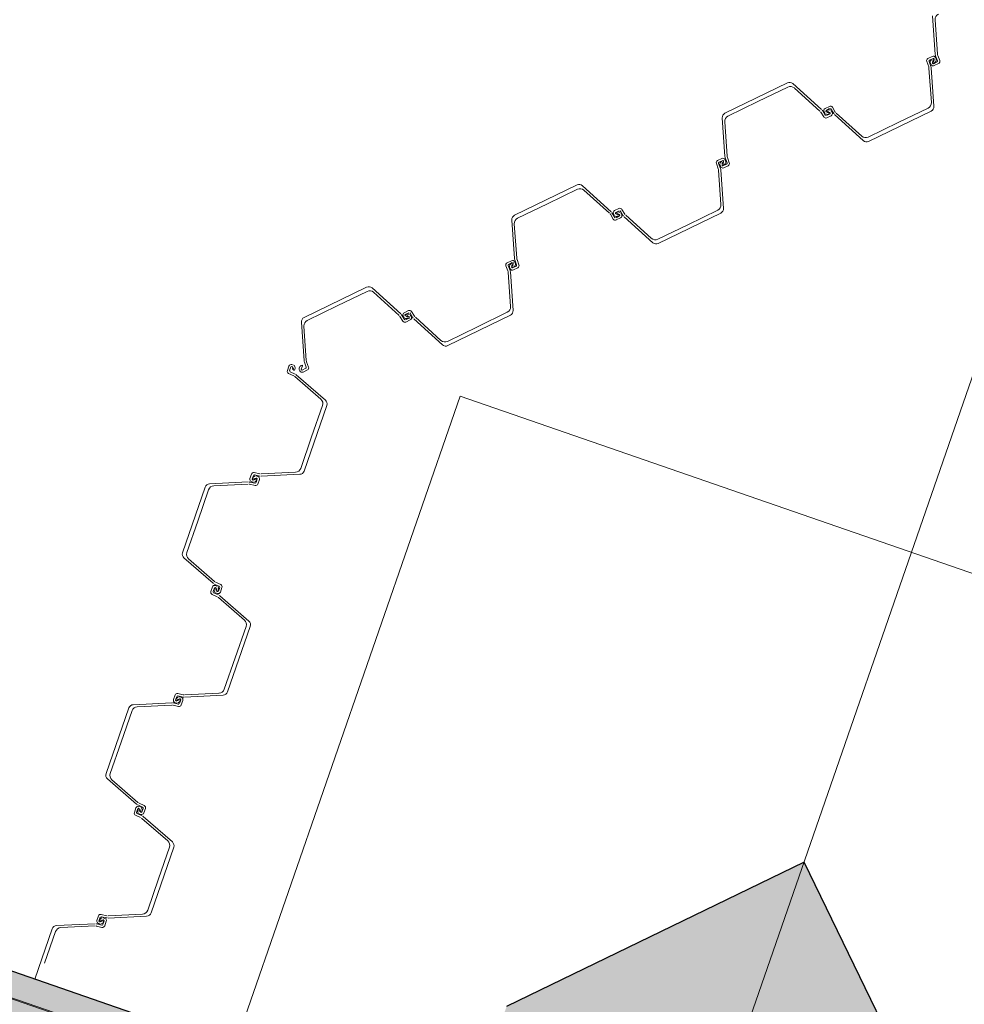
# Model space of a CAD drawing. Header units: metres. Extents: x 7508979 to 7510298, y 5841961 to 5842536.
# Tile 19 of 64: x 7509617.51 to 7509622.35, y 5842506.24 to 5842511.29. Entities that reach past the tile are written whole.
import ezdxf

# ---------------------------------------------------------------- set-up
doc = ezdxf.new("R2010")
doc.units = ezdxf.units.M
doc.linetypes.add('ACAD_ISO10W100', pattern=[18, 12, -3, 0, -3])
doc.linetypes.add('DASHED', pattern=[0.75, 0.5, -0.25])
for name, color, linetype, lineweight in [('013_AKP-Osie-2', 142, 'ACAD_ISO10W100', 18), ('015_AKP-Stal-cienka', 60, 'Continuous', 18), ('08_JK_beton_przerywana', 40, 'DASHED', 9), ('09_JK_stal_przerywana', 90, 'DASHED', 9), ('16_JK_wyposażenie cienka', 200, 'Continuous', 13), ('AKP-Beton-widok', 44, 'Continuous', 30)]:
    doc.layers.add(name, color=color, linetype=linetype, lineweight=lineweight)
doc.layers.add('03_AKP-Kreskowania', color=7, linetype='Continuous', lineweight=9, true_color=0xa6a6a6)

msp = doc.modelspace()

# ---------------------------------------------------------------- hatches: boundary and pattern name
at = {"layer": '03_AKP-Kreskowania', "ltscale": 100, "transparency": 33554687}
h = msp.add_hatch(dxfattribs=at)
h.set_pattern_fill('GRASS', color=256, scale=0.045, angle=160.9032)
h.set_pattern_definition([(250.90316, (7511633.8898, 5841844.2328), (0.49932114, -1.028167), [0.2143125, -1.4021336]), (205.90316, (7511633.8898, 5841844.2328), (0.49932114, -1.028167), [0.2143125, -0.9286875]), (295.90316, (7511633.8898, 5841844.2328), (1.028167, 0.49932114), [0.2143125, -0.9286875])])
edge = h.paths.add_edge_path()
edge.add_spline(control_points=[(7509560.4281, 5842502.0417), (7509560.9762, 5842501.8269), (7509562.2237, 5842501.368), (7509563.4849, 5842500.9741), (7509564.2028, 5842500.7802)], knot_values=[19454.944206, 19454.944206, 19454.944206, 19454.944206, 21223.462374, 23456.740739, 23456.740739, 23456.740739, 23456.740739], degree=3, periodic=0)
edge.add_line((7509564.2028, 5842500.7802), (7509567.9422, 5842511.5796))
edge.add_line((7509567.9422, 5842511.5796), (7509567.9446, 5842511.601))
edge.add_line((7509567.9446, 5842511.601), (7509564.2647, 5842513.1229))
edge.add_line((7509564.2647, 5842513.1229), (7509560.4281, 5842502.0417))
edge = h.paths.add_edge_path()
edge.add_spline(control_points=[(7509557.9601, 5842503.0982), (7509558.5003, 5842502.8474), (7509559.0446, 5842502.6075), (7509559.5926, 5842502.3793)], knot_values=[24358.247031, 24358.247031, 24358.247031, 24358.247031, 26137.75858, 26137.75858, 26137.75858, 26137.75858], degree=3, periodic=0)
edge.add_line((7509559.5926, 5842502.3793), (7509563.4315, 5842513.4675))
edge.add_line((7509563.4315, 5842513.4675), (7509561.7858, 5842514.1481))
edge.add_line((7509561.7858, 5842514.1481), (7509557.9601, 5842503.0982))
edge = h.paths.add_edge_path()
edge.add_line((7509571.9005, 5842523.027), (7509571.9118, 5842523.0452))
edge.add_line((7509571.9118, 5842523.0452), (7509575.6504, 5842533.8449))
edge.add_spline(control_points=[(7509575.6504, 5842533.8449), (7509574.9664, 5842534.1365), (7509573.7316, 5842534.6067), (7509572.4674, 5842535.0174), (7509571.9038, 5842535.1875)], knot_values=[19454.944206, 19454.944206, 19454.944206, 19454.944206, 21688.222571, 23456.740739, 23456.740739, 23456.740739, 23456.740739], degree=3, periodic=0)
edge.add_line((7509571.9038, 5842535.1875), (7509568.0673, 5842524.1062))
edge.add_line((7509568.0673, 5842524.1062), (7509571.9005, 5842523.027))
edge = h.paths.add_edge_path()
edge.add_line((7509565.4852, 5842524.8333), (7509567.1995, 5842524.3506))
edge.add_line((7509567.1995, 5842524.3506), (7509571.0384, 5842535.4387))
edge.add_spline(control_points=[(7509571.0384, 5842535.4387), (7509570.4667, 5842535.5982), (7509569.8905, 5842535.7463), (7509569.3109, 5842535.8831)], knot_values=[24358.247031, 24358.247031, 24358.247031, 24358.247031, 26137.75858, 26137.75858, 26137.75858, 26137.75858], degree=3, periodic=0)
edge.add_line((7509569.3109, 5842535.8831), (7509565.4852, 5842524.8333))
edge = h.paths.add_edge_path()
edge.add_line((7509887.6326, 5842386.6744), (7509887.5854, 5842386.6908))
edge.add_line((7509887.5854, 5842386.6908), (7509891.9401, 5842399.2688))
edge.add_line((7509891.9401, 5842399.2688), (7509891.8637, 5842399.2926))
edge.add_line((7509891.8637, 5842399.2926), (7509887.4791, 5842386.6283))
edge.add_spline(control_points=[(7509887.4791, 5842386.6283), (7509887.9536, 5842386.3755), (7509890.7836, 5842384.9527), (7509893.6314, 5842383.8847), (7509896.0866, 5842383.23), (7509896.1132, 5842383.223)], knot_values=[21013.433794, 21013.433794, 21013.433794, 21013.433794, 22562.78043, 30165.17056, 30248.311095, 30248.311095, 30248.311095, 30248.311095], degree=3, periodic=0)
edge.add_line((7509896.1132, 5842383.223), (7509900.7195, 5842396.5278))
edge.add_line((7509900.7195, 5842396.5278), (7509891.9879, 5842399.2539))
edge.add_line((7509891.9879, 5842399.2539), (7509887.6326, 5842386.6744))
edge = h.paths.add_edge_path()
edge.add_line((7509903.4828, 5842409.6798), (7509906.9863, 5842419.7991))
edge.add_spline(control_points=[(7509906.9863, 5842419.7991), (7509906.3199, 5842420.0756), (7509903.6823, 5842421.1154), (7509900.9332, 5842421.9377), (7509898.8371, 5842422.185)], knot_values=[9690.860076, 9690.860076, 9690.860076, 9690.860076, 11850.095835, 18161.631326, 18161.631326, 18161.631326, 18161.631326], degree=3, periodic=0)
edge.add_line((7509898.8371, 5842422.185), (7509895.5102, 5842412.5758))
edge.add_line((7509895.5102, 5842412.5758), (7509895.509, 5842412.5713))
edge.add_line((7509895.509, 5842412.5713), (7509903.4828, 5842409.6798))
at = {"layer": '03_AKP-Kreskowania', "ltscale": 100, "transparency": 33554572}
h = msp.add_hatch(color=256, dxfattribs=at)
h.dxf.hatch_style = 1
h.paths.add_polyline_path([(7509582.8188, 5842516.7645), (7509620.2112, 5842503.8186), (7509620.7183, 5842505.2833), (7509583.3259, 5842518.2292)])
at = {"layer": '03_AKP-Kreskowania', "ltscale": 100, "transparency": 33554597}
h = msp.add_hatch(color=256, dxfattribs=at)
h.dxf.hatch_style = 1
h.paths.add_polyline_path([(7509620.9264, 5842505.2271), (7509621.035, 5842505.1895), (7509621.0301, 5842505.1753), (7509622.0554, 5842504.8203), (7509622.271, 5842505.4431), (7509621.5297, 5842506.9696)])
h.paths.add_polyline_path([(7509620.0031, 5842506.2283), (7509619.7875, 5842505.6055), (7509620.8128, 5842505.2506), (7509620.8177, 5842505.2647), (7509620.9264, 5842505.2271), (7509621.5297, 5842506.9696)])

# ---------------------------------------------------------------- linework, layer by layer
at = {"layer": '013_AKP-Osie-2', "ltscale": 70}
msp.add_line((7509623.0944, 5842511.4892), (7509615.555, 5842489.7127), dxfattribs=at)
at = {"layer": '015_AKP-Stal-cienka'}
for p, q in [((7509622.2028, 5842511.1157), (7509622.189, 5842511.3136)), ((7509622.2141, 5842511.1171), (7509622.2018, 5842511.2935)), ((7509622.1871, 5842511.105), (7509622.165, 5842511.0942)), ((7509622.1915, 5842511.0949), (7509622.1731, 5842511.086)), ((7509622.1875, 5842511.0907), (7509622.1922, 5842511.093)), ((7509622.1962, 5842511.092), (7509622.1955, 5842511.0935)), ((7509622.2069, 5842511.0918), (7509622.2031, 5842511.0994)), ((7509622.2043, 5842511.1088), (7509622.2138, 5842511.0829)), ((7509622.2156, 5842511.1102), (7509622.2255, 5842511.0834)), ((7509622.1688, 5842511.0524), (7509622.159, 5842511.0793)), ((7509622.1703, 5842511.0455), (7509622.1826, 5842510.8691)), ((7509622.1801, 5842511.0538), (7509622.1706, 5842511.0797)), ((7509622.1775, 5842511.0709), (7509622.1813, 5842511.0632)), ((7509622.1816, 5842511.0469), (7509622.1954, 5842510.8491)), ((7509622.1967, 5842511.0835), (7509622.1877, 5842511.0791)), ((7509622.1951, 5842511.0903), (7509622.1881, 5842511.0731)), ((7509622.1882, 5842511.0706), (7509622.1889, 5842511.0692)), ((7509622.1893, 5842511.0724), (7509622.1963, 5842511.0896)), ((7509622.1944, 5842511.0768), (7509622.19, 5842511.0858)), ((7509622.1969, 5842511.0719), (7509622.1922, 5842511.0696)), ((7509622.1929, 5842511.0678), (7509622.2113, 5842511.0767)), ((7509622.1973, 5842511.0577), (7509622.2194, 5842511.0684)), ((7509621.1236, 5842510.8136), (7509621.4442, 5842510.9693)), ((7509621.4465, 5842510.9476), (7509621.2928, 5842510.873)), ((7509621.6189, 5842510.8322), (7509621.4719, 5842510.9653)), ((7509621.6108, 5842510.8242), (7509621.4798, 5842510.9429)), ((7509621.1392, 5842510.7984), (7509621.2928, 5842510.873)), ((7509621.637, 5842510.8378), (7509621.6592, 5842510.8486)), ((7509621.6897, 5842510.8197), (7509621.6746, 5842510.8441)), ((7509622.1658, 5842510.84), (7509622.0121, 5842510.7654)), ((7509621.1233, 5842510.5915), (7509621.1096, 5842510.7894)), ((7509621.6153, 5842510.8187), (7509621.6303, 5842510.7943)), ((7509621.6234, 5842510.8267), (7509621.6379, 5842510.8032)), ((7509621.6352, 5842510.8142), (7509621.6315, 5842510.8218)), ((7509621.6416, 5842510.8227), (7509621.6409, 5842510.8242)), ((7509621.6423, 5842510.8282), (7509621.6606, 5842510.8371)), ((7509621.648, 5842510.8287), (7509621.6433, 5842510.8264)), ((7509621.6613, 5842510.816), (7509621.6435, 5842510.8211)), ((7509621.6436, 5842510.8225), (7509621.6615, 5842510.8173)), ((7509621.6627, 5842510.8103), (7509621.6443, 5842510.8014)), ((7509621.6679, 5842510.8006), (7509621.6458, 5842510.7898)), ((7509621.648, 5842510.817), (7509621.657, 5842510.8214)), ((7509621.657, 5842510.8214), (7509621.648, 5842510.817)), ((7509621.648, 5842510.817), (7509621.657, 5842510.8214)), ((7509621.657, 5842510.8214), (7509621.648, 5842510.817)), ((7509621.648, 5842510.817), (7509621.657, 5842510.8214)), ((7509621.657, 5842510.8214), (7509621.648, 5842510.817)), ((7509621.648, 5842510.817), (7509621.657, 5842510.8214)), ((7509621.657, 5842510.8214), (7509621.648, 5842510.817)), ((7509621.6547, 5842510.8147), (7509621.6503, 5842510.8237)), ((7509621.6503, 5842510.8237), (7509621.6547, 5842510.8147)), ((7509621.6547, 5842510.8147), (7509621.6503, 5842510.8237)), ((7509621.6503, 5842510.8237), (7509621.6547, 5842510.8147)), ((7509621.6547, 5842510.8147), (7509621.6503, 5842510.8237)), ((7509621.6503, 5842510.8237), (7509621.6547, 5842510.8147)), ((7509621.6547, 5842510.8147), (7509621.6503, 5842510.8237)), ((7509621.6503, 5842510.8237), (7509621.6547, 5842510.8147)), ((7509621.6569, 5842510.8097), (7509621.6617, 5842510.812)), ((7509621.6633, 5842510.8157), (7509621.6641, 5842510.8143)), ((7509621.6815, 5842510.8117), (7509621.6671, 5842510.8352)), ((7509621.6698, 5842510.8243), (7509621.6735, 5842510.8166)), ((7509621.686, 5842510.8063), (7509621.833, 5842510.6731)), ((7509621.6942, 5842510.8143), (7509621.8252, 5842510.6955)), ((7509621.8608, 5842510.6691), (7509622.1814, 5842510.8248)), ((7509621.1346, 5842510.5929), (7509621.1224, 5842510.7693)), ((7509621.8584, 5842510.6908), (7509622.0121, 5842510.7654)), ((7509621.0894, 5842510.5282), (7509621.0795, 5842510.5551)), ((7509621.1077, 5842510.5808), (7509621.0855, 5842510.57)), ((7509621.1007, 5842510.5296), (7509621.0912, 5842510.5555)), ((7509621.112, 5842510.5706), (7509621.0937, 5842510.5617)), ((7509621.0981, 5842510.5467), (7509621.1018, 5842510.539)), ((7509621.108, 5842510.5665), (7509621.1128, 5842510.5688)), ((7509621.1083, 5842510.5549), (7509621.1173, 5842510.5593)), ((7509621.1173, 5842510.5593), (7509621.1083, 5842510.5549)), ((7509621.1083, 5842510.5549), (7509621.1173, 5842510.5593)), ((7509621.1173, 5842510.5593), (7509621.1083, 5842510.5549)), ((7509621.1157, 5842510.5661), (7509621.1087, 5842510.5489)), ((7509621.1088, 5842510.5464), (7509621.1095, 5842510.545)), ((7509621.1098, 5842510.5481), (7509621.1168, 5842510.5653)), ((7509621.1106, 5842510.5616), (7509621.1149, 5842510.5526)), ((7509621.1149, 5842510.5526), (7509621.1106, 5842510.5616)), ((7509621.1106, 5842510.5616), (7509621.1149, 5842510.5526)), ((7509621.1149, 5842510.5526), (7509621.1106, 5842510.5616)), ((7509621.1175, 5842510.5477), (7509621.1127, 5842510.5454)), ((7509621.1135, 5842510.5436), (7509621.1318, 5842510.5525)), ((7509621.1167, 5842510.5678), (7509621.116, 5842510.5693)), ((7509621.1179, 5842510.5335), (7509621.14, 5842510.5442)), ((7509621.1274, 5842510.5676), (7509621.1237, 5842510.5752)), ((7509621.1248, 5842510.5846), (7509621.1343, 5842510.5587)), ((7509621.1361, 5842510.586), (7509621.146, 5842510.5591)), ((7509621.0909, 5842510.5213), (7509621.1032, 5842510.3449)), ((7509621.1022, 5842510.5227), (7509621.116, 5842510.3248)), ((7509620.0441, 5842510.2894), (7509620.3648, 5842510.4451)), ((7509620.5395, 5842510.3079), (7509620.3925, 5842510.4411)), ((7509620.3671, 5842510.4234), (7509620.2134, 5842510.3488)), ((7509620.5314, 5842510.2999), (7509620.4003, 5842510.4187)), ((7509620.0597, 5842510.2742), (7509620.2134, 5842510.3488)), ((7509620.5359, 5842510.2945), (7509620.5509, 5842510.2701)), ((7509620.544, 5842510.3025), (7509620.5584, 5842510.279)), ((7509620.5558, 5842510.2899), (7509620.5521, 5842510.2976)), ((7509620.5576, 5842510.3136), (7509620.5797, 5842510.3244)), ((7509620.5622, 5842510.2985), (7509620.5615, 5842510.2999)), ((7509620.5629, 5842510.3039), (7509620.5812, 5842510.3129)), ((7509620.5686, 5842510.3045), (7509620.5638, 5842510.3022)), ((7509620.5819, 5842510.2917), (7509620.564, 5842510.2969)), ((7509620.5642, 5842510.2982), (7509620.582, 5842510.2931)), ((7509620.5832, 5842510.286), (7509620.5649, 5842510.2771)), ((7509620.5685, 5842510.2928), (7509620.5775, 5842510.2972)), ((7509620.5775, 5842510.2972), (7509620.5685, 5842510.2928)), ((7509620.5685, 5842510.2928), (7509620.5775, 5842510.2972)), ((7509620.5775, 5842510.2972), (7509620.5685, 5842510.2928)), ((7509620.5752, 5842510.2905), (7509620.5709, 5842510.2995)), ((7509620.5709, 5842510.2995), (7509620.5752, 5842510.2905)), ((7509620.5752, 5842510.2905), (7509620.5709, 5842510.2995)), ((7509620.5709, 5842510.2995), (7509620.5752, 5842510.2905)), ((7509620.5775, 5842510.2855), (7509620.5822, 5842510.2878)), ((7509620.5839, 5842510.2915), (7509620.5846, 5842510.2901)), ((7509620.6021, 5842510.2875), (7509620.5876, 5842510.311)), ((7509620.5903, 5842510.3), (7509620.594, 5842510.2924)), ((7509620.6102, 5842510.2955), (7509620.5952, 5842510.3199)), ((7509620.6147, 5842510.2901), (7509620.7458, 5842510.1713)), ((7509620.7813, 5842510.1449), (7509621.1019, 5842510.3006)), ((7509621.0863, 5842510.3158), (7509620.9327, 5842510.2412)), ((7509620.0439, 5842510.0673), (7509620.0301, 5842510.2652)), ((7509620.0552, 5842510.0687), (7509620.0429, 5842510.2451)), ((7509620.5885, 5842510.2764), (7509620.5663, 5842510.2656)), ((7509620.6066, 5842510.2821), (7509620.7536, 5842510.1489)), ((7509620.779, 5842510.1666), (7509620.9327, 5842510.2412)), ((7509620.01, 5842510.004), (7509620.0001, 5842510.0308)), ((7509620.0282, 5842510.0565), (7509620.0061, 5842510.0458)), ((7509620.0213, 5842510.0054), (7509620.0117, 5842510.0313)), ((7509620.0326, 5842510.0464), (7509620.0142, 5842510.0375)), ((7509620.0286, 5842510.0423), (7509620.0333, 5842510.0446)), ((7509620.0288, 5842510.0307), (7509620.0378, 5842510.0351)), ((7509620.0378, 5842510.0351), (7509620.0288, 5842510.0307)), ((7509620.0288, 5842510.0307), (7509620.0378, 5842510.0351)), ((7509620.0378, 5842510.0351), (7509620.0288, 5842510.0307)), ((7509620.0362, 5842510.0418), (7509620.0293, 5842510.0246)), ((7509620.0304, 5842510.0239), (7509620.0374, 5842510.0411)), ((7509620.0311, 5842510.0374), (7509620.0355, 5842510.0284)), ((7509620.0355, 5842510.0284), (7509620.0311, 5842510.0374)), ((7509620.0311, 5842510.0374), (7509620.0355, 5842510.0284)), ((7509620.0355, 5842510.0284), (7509620.0311, 5842510.0374)), ((7509620.0373, 5842510.0436), (7509620.0366, 5842510.045)), ((7509620.048, 5842510.0433), (7509620.0443, 5842510.051)), ((7509620.0454, 5842510.0604), (7509620.0549, 5842510.0345)), ((7509620.0567, 5842510.0618), (7509620.0666, 5842510.0349)), ((7509620.0114, 5842509.9971), (7509620.0237, 5842509.8207)), ((7509620.0187, 5842510.0224), (7509620.0224, 5842510.0148)), ((7509620.0227, 5842509.9985), (7509620.0365, 5842509.8006)), ((7509620.0293, 5842510.0222), (7509620.0301, 5842510.0207)), ((7509620.038, 5842510.0235), (7509620.0333, 5842510.0212)), ((7509620.0341, 5842510.0193), (7509620.0524, 5842510.0283)), ((7509620.0384, 5842510.0092), (7509620.0606, 5842510.02)), ((7509618.9647, 5842509.7652), (7509619.2853, 5842509.9209)), ((7509619.2876, 5842509.8992), (7509619.134, 5842509.8246)), ((7509619.46, 5842509.7837), (7509619.313, 5842509.9169)), ((7509619.4519, 5842509.7757), (7509619.3209, 5842509.8944)), ((7509618.9803, 5842509.7499), (7509619.134, 5842509.8246)), ((7509619.4645, 5842509.7783), (7509619.479, 5842509.7548)), ((7509619.4782, 5842509.7894), (7509619.5003, 5842509.8001)), ((7509619.4834, 5842509.7797), (7509619.5018, 5842509.7886)), ((7509619.4891, 5842509.7803), (7509619.4844, 5842509.778)), ((7509619.5227, 5842509.7633), (7509619.5082, 5842509.7868)), ((7509619.5308, 5842509.7713), (7509619.5158, 5842509.7956)), ((7509620.0069, 5842509.7916), (7509619.8532, 5842509.717)), ((7509618.9645, 5842509.543), (7509618.9507, 5842509.7409)), ((7509619.4564, 5842509.7703), (7509619.4714, 5842509.7459)), ((7509619.4763, 5842509.7657), (7509619.4726, 5842509.7734)), ((7509619.4827, 5842509.7742), (7509619.482, 5842509.7757)), ((7509619.5025, 5842509.7675), (7509619.4846, 5842509.7727)), ((7509619.4847, 5842509.774), (7509619.5026, 5842509.7689)), ((7509619.5038, 5842509.7618), (7509619.4854, 5842509.7529)), ((7509619.509, 5842509.7521), (7509619.4869, 5842509.7414)), ((7509619.4891, 5842509.7686), (7509619.4981, 5842509.773)), ((7509619.4981, 5842509.773), (7509619.4891, 5842509.7686)), ((7509619.4891, 5842509.7686), (7509619.4981, 5842509.773)), ((7509619.4981, 5842509.773), (7509619.4891, 5842509.7686)), ((7509619.4958, 5842509.7663), (7509619.4914, 5842509.7753)), ((7509619.4914, 5842509.7753), (7509619.4958, 5842509.7663)), ((7509619.4958, 5842509.7663), (7509619.4914, 5842509.7753)), ((7509619.4914, 5842509.7753), (7509619.4958, 5842509.7663)), ((7509619.4981, 5842509.7613), (7509619.5028, 5842509.7636)), ((7509619.5045, 5842509.7673), (7509619.5052, 5842509.7658)), ((7509619.5109, 5842509.7758), (7509619.5146, 5842509.7682)), ((7509619.5272, 5842509.7578), (7509619.6742, 5842509.6246)), ((7509619.5353, 5842509.7658), (7509619.6663, 5842509.6471)), ((7509619.7019, 5842509.6207), (7509620.0225, 5842509.7764)), ((7509618.9758, 5842509.5445), (7509618.9635, 5842509.7209)), ((7509619.6996, 5842509.6423), (7509619.8532, 5842509.717)), ((7509618.9659, 5842509.5362), (7509618.9755, 5842509.5103)), ((7509618.9772, 5842509.5376), (7509618.9871, 5842509.5107)), ((7509618.8868, 5842509.5157), (7509618.8787, 5842509.4925)), ((7509618.911, 5842509.4657), (7509618.885, 5842509.4777)), ((7509618.897, 5842509.5117), (7509618.8903, 5842509.4924)), ((7509618.918, 5842509.4747), (7509618.893, 5842509.4862)), ((7509618.9024, 5842509.513), (7509618.9008, 5842509.5135)), ((7509618.9101, 5842509.5204), (7509618.9021, 5842509.5232)), ((7509618.9024, 5842509.5043), (7509618.9118, 5842509.501)), ((7509618.9118, 5842509.501), (7509618.9024, 5842509.5043)), ((7509618.9024, 5842509.5043), (7509618.9118, 5842509.501)), ((7509618.9118, 5842509.501), (7509618.9024, 5842509.5043)), ((7509618.9114, 5842509.4942), (7509618.9042, 5842509.5113)), ((7509618.9055, 5842509.4979), (7509618.9087, 5842509.5073)), ((7509618.9087, 5842509.5073), (7509618.9055, 5842509.4979)), ((7509618.9055, 5842509.4979), (7509618.9087, 5842509.5073)), ((7509618.9087, 5842509.5073), (7509618.9055, 5842509.4979)), ((7509618.9171, 5842509.4993), (7509618.9154, 5842509.4943)), ((7509618.9392, 5842509.4982), (7509618.9429, 5842509.4906)), ((7509618.9492, 5842509.518), (7509618.9539, 5842509.5203)), ((7509618.9568, 5842509.5176), (7509618.9498, 5842509.5004)), ((7509618.9499, 5842509.498), (7509618.9506, 5842509.4965)), ((7509618.9546, 5842509.4951), (7509618.973, 5842509.504)), ((7509618.959, 5842509.485), (7509618.9811, 5842509.4958)), ((7509618.917, 5842509.4618), (7509619.0504, 5842509.3458)), ((7509618.9239, 5842509.4708), (7509619.0736, 5842509.3406)), ((7509618.9642, 5842508.9768), (7509619.0808, 5842509.3136)), ((7509619.059, 5842509.3133), (7509619.0032, 5842509.1519)), ((7509618.9473, 5842508.9905), (7509619.0032, 5842509.1519)), ((7509618.7438, 5842508.9616), (7509618.9204, 5842508.9703)), ((7509618.6779, 5842508.9211), (7509618.4798, 5842508.9113)), ((7509618.6849, 5842508.9204), (7509618.7118, 5842508.914)), ((7509618.6867, 5842508.9379), (7509618.6948, 5842508.9611)), ((7509618.7022, 5842508.9198), (7509618.6941, 5842508.9226)), ((7509618.6973, 5842508.9348), (7509618.704, 5842508.954)), ((7509618.7007, 5842508.9304), (7509618.6991, 5842508.931)), ((7509618.7009, 5842508.9392), (7509618.6992, 5842508.9342)), ((7509618.7023, 5842508.9317), (7509618.7185, 5842508.9407)), ((7509618.7194, 5842508.9396), (7509618.7031, 5842508.9306)), ((7509618.7155, 5842508.934), (7509618.7061, 5842508.9373)), ((7509618.7061, 5842508.9373), (7509618.7155, 5842508.934)), ((7509618.7155, 5842508.934), (7509618.7061, 5842508.9373)), ((7509618.7061, 5842508.9373), (7509618.7155, 5842508.934)), ((7509618.7368, 5842508.9623), (7509618.7089, 5842508.9689)), ((7509618.7092, 5842508.9309), (7509618.7124, 5842508.9404)), ((7509618.7124, 5842508.9404), (7509618.7092, 5842508.9309)), ((7509618.7092, 5842508.9309), (7509618.7124, 5842508.9404)), ((7509618.7124, 5842508.9404), (7509618.7092, 5842508.9309)), ((7509618.7367, 5842508.9509), (7509618.7098, 5842508.9573)), ((7509618.7243, 5842508.9365), (7509618.7177, 5842508.9172)), ((7509618.7195, 5842508.9514), (7509618.7275, 5842508.9487)), ((7509618.7207, 5842508.9321), (7509618.7224, 5842508.937)), ((7509618.7209, 5842508.9409), (7509618.7225, 5842508.9403)), ((7509618.7349, 5842508.9334), (7509618.7269, 5842508.9101)), ((7509618.7437, 5842508.9502), (7509618.9418, 5842508.96)), ((7509618.3408, 5842508.5577), (7509618.4574, 5842508.8945)), ((7509618.4744, 5842508.8808), (7509618.4185, 5842508.7194)), ((7509618.6779, 5842508.9097), (7509618.5012, 5842508.901)), ((7509618.6849, 5842508.909), (7509618.7127, 5842508.9024)), ((7509618.3626, 5842508.558), (7509618.4185, 5842508.7194)), ((7509618.4977, 5842508.4005), (7509618.348, 5842508.5306)), ((7509618.5047, 5842508.4095), (7509618.3712, 5842508.5255)), ((7509618.4942, 5842508.3818), (7509618.4861, 5842508.3585)), ((7509618.5044, 5842508.3777), (7509618.4977, 5842508.3584)), ((7509618.5036, 5842508.3966), (7509618.5287, 5842508.385)), ((7509618.5045, 5842508.372), (7509618.5063, 5842508.3769)), ((7509618.5098, 5842508.379), (7509618.5082, 5842508.3796)), ((7509618.5175, 5842508.3864), (7509618.5095, 5842508.3892)), ((7509618.5098, 5842508.3703), (7509618.5192, 5842508.367)), ((7509618.5192, 5842508.367), (7509618.5098, 5842508.3703)), ((7509618.5098, 5842508.3703), (7509618.5192, 5842508.367)), ((7509618.5192, 5842508.367), (7509618.5098, 5842508.3703)), ((7509618.5102, 5842508.3771), (7509618.5175, 5842508.36)), ((7509618.5106, 5842508.4056), (7509618.5366, 5842508.3936)), ((7509618.5188, 5842508.3603), (7509618.5116, 5842508.3774)), ((7509618.5129, 5842508.3639), (7509618.5161, 5842508.3734)), ((7509618.5161, 5842508.3734), (7509618.5129, 5842508.3639)), ((7509618.5129, 5842508.3639), (7509618.5161, 5842508.3734)), ((7509618.5161, 5842508.3734), (7509618.5129, 5842508.3639)), ((7509618.5245, 5842508.3654), (7509618.5228, 5842508.3604)), ((7509618.5246, 5842508.3596), (7509618.5313, 5842508.3789)), ((7509618.5348, 5842508.3555), (7509618.5429, 5842508.3788)), ((7509618.5184, 5842508.3317), (7509618.4924, 5842508.3437)), ((7509618.5254, 5842508.3407), (7509618.5004, 5842508.3523)), ((7509618.5115, 5842508.3509), (7509618.5196, 5842508.3481)), ((7509618.5193, 5842508.3583), (7509618.5208, 5842508.3578)), ((7509618.5244, 5842508.3279), (7509618.6578, 5842508.2118)), ((7509618.5313, 5842508.3369), (7509618.681, 5842508.2067)), ((7509618.5716, 5842507.8428), (7509618.6882, 5842508.1796)), ((7509618.6664, 5842508.1794), (7509618.6106, 5842508.0179)), ((7509618.5547, 5842507.8565), (7509618.6106, 5842508.0179)), ((7509618.2941, 5842507.8039), (7509618.3022, 5842507.8272)), ((7509618.3047, 5842507.8008), (7509618.3114, 5842507.8201)), ((7509618.3097, 5842507.7977), (7509618.3259, 5842507.8067)), ((7509618.3442, 5842507.8283), (7509618.3163, 5842507.8349)), ((7509618.3441, 5842507.8169), (7509618.3172, 5842507.8233)), ((7509618.3269, 5842507.8175), (7509618.3349, 5842507.8147)), ((7509618.3284, 5842507.8069), (7509618.3299, 5842507.8064)), ((7509618.3511, 5842507.8163), (7509618.5492, 5842507.826)), ((7509618.3512, 5842507.8277), (7509618.5278, 5842507.8364)), ((7509617.9482, 5842507.4237), (7509618.0648, 5842507.7605)), ((7509618.2853, 5842507.7871), (7509618.0872, 5842507.7773)), ((7509618.2853, 5842507.7757), (7509618.1086, 5842507.767)), ((7509618.2923, 5842507.7864), (7509618.3192, 5842507.7801)), ((7509618.2923, 5842507.7751), (7509618.3201, 5842507.7684)), ((7509618.3096, 5842507.7859), (7509618.3015, 5842507.7887)), ((7509618.3081, 5842507.7965), (7509618.3065, 5842507.797)), ((7509618.3083, 5842507.8053), (7509618.3066, 5842507.8003)), ((7509618.3268, 5842507.8056), (7509618.3105, 5842507.7967)), ((7509618.3229, 5842507.8), (7509618.3135, 5842507.8033)), ((7509618.3135, 5842507.8033), (7509618.3229, 5842507.8)), ((7509618.3229, 5842507.8), (7509618.3135, 5842507.8033)), ((7509618.3135, 5842507.8033), (7509618.3229, 5842507.8)), ((7509618.3166, 5842507.797), (7509618.3199, 5842507.8064)), ((7509618.3199, 5842507.8064), (7509618.3166, 5842507.797)), ((7509618.3166, 5842507.797), (7509618.3199, 5842507.8064)), ((7509618.3199, 5842507.8064), (7509618.3166, 5842507.797)), ((7509618.3317, 5842507.8026), (7509618.3251, 5842507.7833)), ((7509618.3281, 5842507.7981), (7509618.3298, 5842507.8031)), ((7509618.3423, 5842507.7994), (7509618.3343, 5842507.7762)), ((7509618.0818, 5842507.7469), (7509618.0259, 5842507.5854)), ((7509617.97, 5842507.424), (7509618.0259, 5842507.5854)), ((7509618.1051, 5842507.2665), (7509617.9554, 5842507.3967)), ((7509618.1121, 5842507.2755), (7509617.9786, 5842507.3915)), ((7509618.111, 5842507.2627), (7509618.1361, 5842507.2511)), ((7509618.1249, 5842507.2525), (7509618.1169, 5842507.2552)), ((7509618.118, 5842507.2717), (7509618.144, 5842507.2596)), ((7509618.1016, 5842507.2478), (7509618.0935, 5842507.2246)), ((7509618.1258, 5842507.1977), (7509618.0998, 5842507.2097)), ((7509618.1118, 5842507.2438), (7509618.1052, 5842507.2245)), ((7509618.1328, 5842507.2067), (7509618.1078, 5842507.2183)), ((7509618.1119, 5842507.238), (7509618.1137, 5842507.243)), ((7509618.1172, 5842507.2451), (7509618.1156, 5842507.2456)), ((7509618.1172, 5842507.2363), (7509618.1266, 5842507.2331)), ((7509618.1266, 5842507.2331), (7509618.1172, 5842507.2363)), ((7509618.1172, 5842507.2363), (7509618.1266, 5842507.2331)), ((7509618.1266, 5842507.2331), (7509618.1172, 5842507.2363)), ((7509618.1176, 5842507.2431), (7509618.1249, 5842507.226)), ((7509618.1189, 5842507.2169), (7509618.127, 5842507.2142)), ((7509618.1262, 5842507.2263), (7509618.119, 5842507.2434)), ((7509618.1203, 5842507.23), (7509618.1236, 5842507.2394)), ((7509618.1236, 5842507.2394), (7509618.1203, 5842507.23)), ((7509618.1203, 5842507.23), (7509618.1236, 5842507.2394)), ((7509618.1236, 5842507.2394), (7509618.1203, 5842507.23)), ((7509618.1267, 5842507.2243), (7509618.1282, 5842507.2238)), ((7509618.1319, 5842507.2314), (7509618.1302, 5842507.2264)), ((7509618.132, 5842507.2256), (7509618.1387, 5842507.2449)), ((7509618.1387, 5842507.2029), (7509618.2884, 5842507.0727)), ((7509618.1422, 5842507.2216), (7509618.1503, 5842507.2448)), ((7509618.1318, 5842507.1939), (7509618.2652, 5842507.0779)), ((7509618.179, 5842506.7089), (7509618.2956, 5842507.0457)), ((7509618.2738, 5842507.0454), (7509618.218, 5842506.884)), ((7509618.1621, 5842506.7225), (7509618.218, 5842506.884)), ((7509617.9516, 5842506.6943), (7509617.9237, 5842506.701)), ((7509617.9586, 5842506.6937), (7509618.1352, 5842506.7024)), ((7509617.8927, 5842506.6531), (7509617.6946, 5842506.6434)), ((7509617.8997, 5842506.6525), (7509617.9266, 5842506.6461)), ((7509617.9015, 5842506.67), (7509617.9096, 5842506.6932)), ((7509617.917, 5842506.6519), (7509617.9089, 5842506.6547)), ((7509617.9121, 5842506.6668), (7509617.9188, 5842506.6861)), ((7509617.9155, 5842506.6625), (7509617.9139, 5842506.663)), ((7509617.9157, 5842506.6713), (7509617.914, 5842506.6663)), ((7509617.9171, 5842506.6638), (7509617.9333, 5842506.6727)), ((7509617.9342, 5842506.6717), (7509617.9179, 5842506.6627)), ((7509617.9303, 5842506.6661), (7509617.9209, 5842506.6694)), ((7509617.9209, 5842506.6694), (7509617.9303, 5842506.6661)), ((7509617.9303, 5842506.6661), (7509617.9209, 5842506.6694)), ((7509617.9209, 5842506.6694), (7509617.9303, 5842506.6661)), ((7509617.924, 5842506.663), (7509617.9273, 5842506.6724)), ((7509617.9273, 5842506.6724), (7509617.924, 5842506.663)), ((7509617.924, 5842506.663), (7509617.9273, 5842506.6724)), ((7509617.9273, 5842506.6724), (7509617.924, 5842506.663)), ((7509617.9515, 5842506.683), (7509617.9246, 5842506.6893)), ((7509617.9391, 5842506.6686), (7509617.9325, 5842506.6493)), ((7509617.9343, 5842506.6835), (7509617.9423, 5842506.6807)), ((7509617.9355, 5842506.6641), (7509617.9372, 5842506.6691)), ((7509617.9358, 5842506.6729), (7509617.9373, 5842506.6724)), ((7509617.9497, 5842506.6655), (7509617.9417, 5842506.6422)), ((7509617.9585, 5842506.6823), (7509618.1566, 5842506.6921)), ((7509617.583, 5842506.3688), (7509617.6722, 5842506.6266)), ((7509617.6892, 5842506.6129), (7509617.6333, 5842506.4515)), ((7509617.8927, 5842506.6417), (7509617.716, 5842506.633)), ((7509617.8997, 5842506.6411), (7509617.9275, 5842506.6345))]:
    msp.add_line(p, q, dxfattribs=at)
for centre, radius, start, end in [((7509622.2317, 5842511.2956), 0.03, 115.9032, 183.9858), ((7509622.1702, 5842511.0834), 0.012, 115.9032, 200.1922), ((7509622.1924, 5842511.0942), 0.012, 25.9032, 115.9032), ((7509622.1928, 5842511.0922), 0.003, 25.9032, 115.9032), ((7509622.1932, 5842511.0911), 0.00213, 337.9032, 115.9032), ((7509622.1935, 5842511.0907), 0.003, 337.9032, 25.9032), ((7509622.2277, 5842511.1174), 0.025, 183.9858, 200.1922), ((7509622.1979, 5842511.0874), 0.01, 345.3649, 25.9032), ((7509622.239, 5842511.1189), 0.025, 183.9858, 200.1922), ((7509622.1454, 5842511.0438), 0.025, 3.9858, 20.1922), ((7509622.1753, 5842511.0815), 0.005, 115.9032, 200.1922), ((7509622.1865, 5842511.0752), 0.01, 165.3649, 205.9032), ((7509622.1962, 5842511.0727), 0.02, 115.9032, 165.3649), ((7509622.1567, 5842511.0452), 0.025, 3.9858, 20.1922), ((7509622.1921, 5842511.0685), 0.012, 205.9032, 295.9032), ((7509622.1909, 5842511.072), 0.003, 157.9032, 205.9032), ((7509622.1916, 5842511.0705), 0.003, 205.9032, 295.9032), ((7509622.1913, 5842511.0716), 0.00213, 157.9032, 295.9032), ((7509622.1882, 5842511.0899), 0.02, 295.9032, 345.3649), ((7509622.2091, 5842511.0812), 0.005, 295.9032, 20.1922), ((7509622.2142, 5842511.0792), 0.012, 295.9032, 20.1922), ((7509621.4551, 5842510.9468), 0.025, 47.8205, 115.9032), ((7509621.4596, 5842510.9207), 0.03, 47.8205, 115.9032), ((7509621.6644, 5842510.8378), 0.012, 31.6142, 115.9032), ((7509622.1527, 5842510.867), 0.03, 295.9032, 3.9858), ((7509622.1705, 5842510.8473), 0.025, 295.9032, 3.9858), ((7509621.1345, 5842510.7911), 0.025, 115.9032, 183.9858), ((7509621.1523, 5842510.7714), 0.03, 115.9032, 183.9858), ((7509621.594, 5842510.8056), 0.025, 31.6142, 47.8205), ((7509621.6021, 5842510.8136), 0.025, 31.6142, 47.8205), ((7509621.6423, 5842510.827), 0.012, 115.9032, 205.9032), ((7509621.6405, 5842510.8006), 0.012, 211.6142, 295.9032), ((7509621.6442, 5842510.8185), 0.01, 205.9032, 246.4415), ((7509621.6421, 5842510.8059), 0.005, 211.6142, 295.9032), ((7509621.6482, 5842510.8277), 0.02, 246.4415, 295.9032), ((7509621.6436, 5842510.8255), 0.003, 115.9032, 205.9032), ((7509621.6443, 5842510.824), 0.003, 205.9032, 253.9032), ((7509621.6442, 5842510.8245), 0.00213, 115.9032, 253.9032), ((7509621.6568, 5842510.8107), 0.02, 66.4415, 115.9032), ((7509621.6628, 5842510.8326), 0.005, 31.6142, 115.9032), ((7509621.6607, 5842510.8139), 0.00213, 295.9032, 73.9032), ((7509621.6606, 5842510.8144), 0.003, 25.9032, 73.9032), ((7509621.6614, 5842510.813), 0.003, 295.9032, 25.9032), ((7509621.6608, 5842510.8199), 0.01, 25.9032, 66.4415), ((7509621.6627, 5842510.8114), 0.012, 295.9032, 25.9032), ((7509621.7028, 5842510.8248), 0.025, 211.6142, 227.8205), ((7509621.7109, 5842510.8328), 0.025, 211.6142, 227.8205), ((7509621.8453, 5842510.7178), 0.03, 227.8205, 295.9032), ((7509621.8498, 5842510.6916), 0.025, 227.8205, 295.9032), ((7509621.1483, 5842510.5932), 0.025, 183.9858, 200.1922), ((7509621.1596, 5842510.5947), 0.025, 183.9858, 200.1922), ((7509621.0908, 5842510.5592), 0.012, 115.9032, 200.1922), ((7509621.0959, 5842510.5572), 0.005, 115.9032, 200.1922), ((7509621.1071, 5842510.551), 0.01, 165.3649, 205.9032), ((7509621.1168, 5842510.5485), 0.02, 115.9032, 165.3649), ((7509621.1126, 5842510.5442), 0.012, 205.9032, 295.9032), ((7509621.1129, 5842510.57), 0.012, 25.9032, 115.9032), ((7509621.1115, 5842510.5477), 0.003, 157.9032, 205.9032), ((7509621.1122, 5842510.5463), 0.003, 205.9032, 295.9032), ((7509621.1118, 5842510.5473), 0.00213, 157.9032, 295.9032), ((7509621.1133, 5842510.5679), 0.003, 25.9032, 115.9032), ((7509621.1137, 5842510.5669), 0.00213, 337.9032, 115.9032), ((7509621.114, 5842510.5665), 0.003, 337.9032, 25.9032), ((7509621.1087, 5842510.5657), 0.02, 295.9032, 345.3649), ((7509621.1184, 5842510.5632), 0.01, 345.3649, 25.9032), ((7509621.1297, 5842510.557), 0.005, 295.9032, 20.1922), ((7509621.1347, 5842510.555), 0.012, 295.9032, 20.1922), ((7509621.0659, 5842510.5196), 0.025, 3.9858, 20.1922), ((7509621.0772, 5842510.521), 0.025, 3.9858, 20.1922), ((7509620.3757, 5842510.4226), 0.025, 47.8205, 115.9032), ((7509620.3802, 5842510.3964), 0.03, 47.8205, 115.9032), ((7509621.0732, 5842510.3428), 0.03, 295.9032, 3.9858), ((7509620.0551, 5842510.2669), 0.025, 115.9032, 183.9858), ((7509620.5146, 5842510.2814), 0.025, 31.6142, 47.8205), ((7509620.5227, 5842510.2894), 0.025, 31.6142, 47.8205), ((7509620.5628, 5842510.3028), 0.012, 115.9032, 205.9032), ((7509620.5648, 5842510.2943), 0.01, 205.9032, 246.4415), ((7509620.5688, 5842510.3035), 0.02, 246.4415, 295.9032), ((7509620.5642, 5842510.3012), 0.003, 115.9032, 205.9032), ((7509620.5649, 5842510.2998), 0.003, 205.9032, 253.9032), ((7509620.5648, 5842510.3003), 0.00213, 115.9032, 253.9032), ((7509620.5773, 5842510.2865), 0.02, 66.4415, 115.9032), ((7509620.585, 5842510.3136), 0.012, 31.6142, 115.9032), ((7509620.5834, 5842510.3084), 0.005, 31.6142, 115.9032), ((7509620.5813, 5842510.2897), 0.00213, 295.9032, 73.9032), ((7509620.5812, 5842510.2902), 0.003, 25.9032, 73.9032), ((7509620.5819, 5842510.2887), 0.003, 295.9032, 25.9032), ((7509620.5813, 5842510.2957), 0.01, 25.9032, 66.4415), ((7509620.5832, 5842510.2872), 0.012, 295.9032, 25.9032), ((7509620.6234, 5842510.3006), 0.025, 211.6142, 227.8205), ((7509620.6315, 5842510.3086), 0.025, 211.6142, 227.8205), ((7509621.091, 5842510.3231), 0.025, 295.9032, 3.9858), ((7509620.0728, 5842510.2472), 0.03, 115.9032, 183.9858), ((7509620.5611, 5842510.2764), 0.012, 211.6142, 295.9032), ((7509620.5627, 5842510.2816), 0.005, 211.6142, 295.9032), ((7509620.7659, 5842510.1936), 0.03, 227.8205, 295.9032), ((7509620.7704, 5842510.1674), 0.025, 227.8205, 295.9032), ((7509620.0113, 5842510.035), 0.012, 115.9032, 200.1922), ((7509620.0164, 5842510.033), 0.005, 115.9032, 200.1922), ((7509620.0373, 5842510.0243), 0.02, 115.9032, 165.3649), ((7509620.0335, 5842510.0457), 0.012, 25.9032, 115.9032), ((7509620.0339, 5842510.0437), 0.003, 25.9032, 115.9032), ((7509620.0343, 5842510.0426), 0.00213, 337.9032, 115.9032), ((7509620.0346, 5842510.0423), 0.003, 337.9032, 25.9032), ((7509620.0293, 5842510.0415), 0.02, 295.9032, 345.3649), ((7509620.0688, 5842510.069), 0.025, 183.9858, 200.1922), ((7509620.039, 5842510.039), 0.01, 345.3649, 25.9032), ((7509620.0502, 5842510.0327), 0.005, 295.9032, 20.1922), ((7509620.0801, 5842510.0704), 0.025, 183.9858, 200.1922), ((7509620.0553, 5842510.0308), 0.012, 295.9032, 20.1922), ((7509619.9865, 5842509.9953), 0.025, 3.9858, 20.1922), ((7509620.0277, 5842510.0268), 0.01, 165.3649, 205.9032), ((7509619.9978, 5842509.9968), 0.025, 3.9858, 20.1922), ((7509620.0332, 5842510.02), 0.012, 205.9032, 295.9032), ((7509620.032, 5842510.0235), 0.003, 157.9032, 205.9032), ((7509620.0327, 5842510.022), 0.003, 205.9032, 295.9032), ((7509620.0324, 5842510.0231), 0.00213, 157.9032, 295.9032), ((7509619.2963, 5842509.8984), 0.025, 47.8205, 115.9032), ((7509619.3007, 5842509.8722), 0.03, 47.8205, 115.9032), ((7509619.4432, 5842509.7652), 0.025, 31.6142, 47.8205), ((7509619.4834, 5842509.7786), 0.012, 115.9032, 205.9032), ((7509619.4847, 5842509.777), 0.003, 115.9032, 205.9032), ((7509619.4853, 5842509.7761), 0.00213, 115.9032, 253.9032), ((7509619.4979, 5842509.7623), 0.02, 66.4415, 115.9032), ((7509619.5055, 5842509.7894), 0.012, 31.6142, 115.9032), ((7509619.5039, 5842509.7841), 0.005, 31.6142, 115.9032), ((7509619.5019, 5842509.7715), 0.01, 25.9032, 66.4415), ((7509619.9938, 5842509.8186), 0.03, 295.9032, 3.9858), ((7509620.0116, 5842509.7989), 0.025, 295.9032, 3.9858), ((7509618.9756, 5842509.7427), 0.025, 115.9032, 183.9858), ((7509618.9934, 5842509.723), 0.03, 115.9032, 183.9858), ((7509619.4351, 5842509.7572), 0.025, 31.6142, 47.8205), ((7509619.4817, 5842509.7522), 0.012, 211.6142, 295.9032), ((7509619.4853, 5842509.7701), 0.01, 205.9032, 246.4415), ((7509619.4833, 5842509.7574), 0.005, 211.6142, 295.9032), ((7509619.4893, 5842509.7793), 0.02, 246.4415, 295.9032), ((7509619.4854, 5842509.7756), 0.003, 205.9032, 253.9032), ((7509619.5019, 5842509.7655), 0.00213, 295.9032, 73.9032), ((7509619.5018, 5842509.766), 0.003, 25.9032, 73.9032), ((7509619.5025, 5842509.7645), 0.003, 295.9032, 25.9032), ((7509619.5038, 5842509.7629), 0.012, 295.9032, 25.9032), ((7509619.544, 5842509.7764), 0.025, 211.6142, 227.8205), ((7509619.5521, 5842509.7844), 0.025, 211.6142, 227.8205), ((7509619.6865, 5842509.6693), 0.03, 227.8205, 295.9032), ((7509619.691, 5842509.6432), 0.025, 227.8205, 295.9032), ((7509618.9894, 5842509.5448), 0.025, 183.9858, 200.1922), ((7509619.0007, 5842509.5462), 0.025, 183.9858, 200.1922), ((7509618.8901, 5842509.4886), 0.012, 160.9032, 245.1922), ((7509618.8981, 5842509.5118), 0.012, 70.9032, 160.9032), ((7509618.8951, 5842509.4908), 0.005, 160.9032, 245.1922), ((7509618.8999, 5842509.5107), 0.003, 70.9032, 160.9032), ((7509618.9014, 5842509.5102), 0.003, 22.9032, 70.9032), ((7509618.9068, 5842509.5109), 0.01, 30.3648, 70.9032), ((7509618.9133, 5842509.495), 0.00213, 202.9032, 340.9032), ((7509618.8982, 5842509.5059), 0.02, 340.9032, 30.3648), ((7509618.9075, 5842509.452), 0.025, 48.9858, 65.1922), ((7509618.9482, 5842509.5026), 0.01, 165.3649, 205.9032), ((7509618.9579, 5842509.5001), 0.02, 115.9032, 165.3649), ((7509618.9537, 5842509.4958), 0.012, 205.9032, 295.9032), ((7509618.9526, 5842509.4993), 0.003, 157.9032, 205.9032), ((7509618.9533, 5842509.4978), 0.003, 205.9032, 295.9032), ((7509618.9548, 5842509.5184), 0.00213, 337.9032, 115.9032), ((7509618.9708, 5842509.5085), 0.005, 295.9032, 20.1922), ((7509618.9759, 5842509.5066), 0.012, 295.9032, 20.1922), ((7509618.9006, 5842509.443), 0.025, 48.9858, 65.1922), ((7509619.0307, 5842509.3231), 0.03, 340.9032, 48.9858), ((7509619.0572, 5842509.3218), 0.025, 340.9032, 48.9858), ((7509618.7061, 5842508.9572), 0.012, 76.6142, 160.9032), ((7509618.9189, 5842509.0003), 0.03, 272.8205, 340.9032), ((7509618.9406, 5842508.985), 0.025, 272.8205, 340.9032), ((7509618.6792, 5842508.8961), 0.025, 76.6142, 92.8205), ((7509618.6981, 5842508.934), 0.012, 160.9032, 250.9032), ((7509618.7001, 5842508.9338), 0.003, 160.9032, 250.9032), ((7509618.7012, 5842508.9335), 0.00213, 160.9032, 298.9032), ((7509618.7017, 5842508.9333), 0.003, 250.9032, 298.9032), ((7509618.7198, 5842508.9327), 0.02, 111.4415, 160.9032), ((7509618.7054, 5842508.9293), 0.01, 250.9032, 291.4415), ((7509618.7087, 5842508.9524), 0.005, 76.6142, 160.9032), ((7509618.7018, 5842508.9386), 0.02, 291.4415, 340.9032), ((7509618.7162, 5842508.942), 0.01, 70.9032, 111.4415), ((7509618.72, 5842508.938), 0.003, 70.9032, 118.9032), ((7509618.7204, 5842508.9377), 0.00213, 340.9032, 118.9032), ((7509618.7215, 5842508.9375), 0.003, 340.9032, 70.9032), ((7509618.7236, 5842508.9373), 0.012, 340.9032, 70.9032), ((7509618.7425, 5842508.9752), 0.025, 256.6142, 272.8205), ((7509618.7425, 5842508.9866), 0.025, 256.6142, 272.8205), ((7509618.481, 5842508.8863), 0.025, 92.8205, 160.9032), ((7509618.5027, 5842508.871), 0.03, 92.8205, 160.9032), ((7509618.6791, 5842508.8847), 0.025, 76.6142, 92.8205), ((7509618.7129, 5842508.9189), 0.005, 256.6142, 340.9032), ((7509618.7155, 5842508.9141), 0.012, 256.6142, 340.9032), ((7509618.3644, 5842508.5495), 0.025, 160.9032, 228.9858), ((7509618.3909, 5842508.5481), 0.03, 160.9032, 228.9858), ((7509618.5055, 5842508.3779), 0.012, 70.9032, 160.9032), ((7509618.5141, 5842508.4193), 0.025, 228.9858, 245.1922), ((7509618.5234, 5842508.3654), 0.02, 160.9032, 210.3648), ((7509618.5073, 5842508.3767), 0.003, 70.9032, 160.9032), ((7509618.5211, 5842508.4283), 0.025, 228.9858, 245.1922), ((7509618.5083, 5842508.3762), 0.00213, 22.9032, 160.9032), ((7509618.5088, 5842508.3762), 0.003, 22.9032, 70.9032), ((7509618.5142, 5842508.377), 0.01, 30.3648, 70.9032), ((7509618.5056, 5842508.3719), 0.02, 340.9032, 30.3648), ((7509618.5266, 5842508.3805), 0.005, 340.9032, 65.1922), ((7509618.5316, 5842508.3827), 0.012, 340.9032, 65.1922), ((7509618.4975, 5842508.3546), 0.012, 160.9032, 245.1922), ((7509618.5025, 5842508.3568), 0.005, 160.9032, 245.1922), ((7509618.5148, 5842508.3604), 0.01, 210.3648, 250.9032), ((7509618.5202, 5842508.3611), 0.003, 202.9032, 250.9032), ((7509618.508, 5842508.309), 0.025, 48.9858, 65.1922), ((7509618.5207, 5842508.3611), 0.00213, 202.9032, 340.9032), ((7509618.5235, 5842508.3595), 0.012, 250.9032, 340.9032), ((7509618.5218, 5842508.3606), 0.003, 250.9032, 340.9032), ((7509618.5149, 5842508.318), 0.025, 48.9858, 65.1922), ((7509618.6381, 5842508.1892), 0.03, 340.9032, 48.9858), ((7509618.6646, 5842508.1878), 0.025, 340.9032, 48.9858), ((7509618.3135, 5842507.8233), 0.012, 76.6142, 160.9032), ((7509618.3272, 5842507.7987), 0.02, 111.4415, 160.9032), ((7509618.3161, 5842507.8184), 0.005, 76.6142, 160.9032), ((7509618.3236, 5842507.808), 0.01, 70.9032, 111.4415), ((7509618.3274, 5842507.8041), 0.003, 70.9032, 118.9032), ((7509618.331, 5842507.8034), 0.012, 340.9032, 70.9032), ((7509618.3499, 5842507.8412), 0.025, 256.6142, 272.8205), ((7509618.3499, 5842507.8526), 0.025, 256.6142, 272.8205), ((7509618.5263, 5842507.8663), 0.03, 272.8205, 340.9032), ((7509618.548, 5842507.851), 0.025, 272.8205, 340.9032), ((7509618.0884, 5842507.7524), 0.025, 92.8205, 160.9032), ((7509618.1101, 5842507.737), 0.03, 92.8205, 160.9032), ((7509618.2866, 5842507.7621), 0.025, 76.6142, 92.8205), ((7509618.2865, 5842507.7507), 0.025, 76.6142, 92.8205), ((7509618.3055, 5842507.8), 0.012, 160.9032, 250.9032), ((7509618.3075, 5842507.7998), 0.003, 160.9032, 250.9032), ((7509618.3086, 5842507.7996), 0.00213, 160.9032, 298.9032), ((7509618.3091, 5842507.7993), 0.003, 250.9032, 298.9032), ((7509618.3128, 5842507.7953), 0.01, 250.9032, 291.4415), ((7509618.3092, 5842507.8046), 0.02, 291.4415, 340.9032), ((7509618.3203, 5842507.7849), 0.005, 256.6142, 340.9032), ((7509618.3229, 5842507.7801), 0.012, 256.6142, 340.9032), ((7509618.3278, 5842507.8038), 0.00213, 340.9032, 118.9032), ((7509618.3289, 5842507.8035), 0.003, 340.9032, 70.9032), ((7509617.9718, 5842507.4155), 0.025, 160.9032, 228.9858), ((7509617.9983, 5842507.4142), 0.03, 160.9032, 228.9858), ((7509618.1129, 5842507.2439), 0.012, 70.9032, 160.9032), ((7509618.1215, 5842507.2854), 0.025, 228.9858, 245.1922), ((7509618.1285, 5842507.2944), 0.025, 228.9858, 245.1922), ((7509618.1216, 5842507.243), 0.01, 30.3648, 70.9032), ((7509618.134, 5842507.2466), 0.005, 340.9032, 65.1922), ((7509618.139, 5842507.2488), 0.012, 340.9032, 65.1922), ((7509618.1049, 5842507.2206), 0.012, 160.9032, 245.1922), ((7509618.1099, 5842507.2228), 0.005, 160.9032, 245.1922), ((7509618.1308, 5842507.2314), 0.02, 160.9032, 210.3648), ((7509618.1147, 5842507.2428), 0.003, 70.9032, 160.9032), ((7509618.1222, 5842507.2264), 0.01, 210.3648, 250.9032), ((7509618.1157, 5842507.2423), 0.00213, 22.9032, 160.9032), ((7509618.1162, 5842507.2422), 0.003, 22.9032, 70.9032), ((7509618.1276, 5842507.2272), 0.003, 202.9032, 250.9032), ((7509618.1281, 5842507.2271), 0.00213, 202.9032, 340.9032), ((7509618.1309, 5842507.2255), 0.012, 250.9032, 340.9032), ((7509618.1292, 5842507.2266), 0.003, 250.9032, 340.9032), ((7509618.113, 5842507.2379), 0.02, 340.9032, 30.3648), ((7509618.1223, 5842507.184), 0.025, 48.9858, 65.1922), ((7509618.1154, 5842507.175), 0.025, 48.9858, 65.1922), ((7509618.2455, 5842507.0552), 0.03, 340.9032, 48.9858), ((7509618.272, 5842507.0539), 0.025, 340.9032, 48.9858), ((7509617.9209, 5842506.6893), 0.012, 76.6142, 160.9032), ((7509618.1337, 5842506.7324), 0.03, 272.8205, 340.9032), ((7509618.1554, 5842506.717), 0.025, 272.8205, 340.9032), ((7509617.894, 5842506.6282), 0.025, 76.6142, 92.8205), ((7509617.9129, 5842506.666), 0.012, 160.9032, 250.9032), ((7509617.9149, 5842506.6659), 0.003, 160.9032, 250.9032), ((7509617.916, 5842506.6656), 0.00213, 160.9032, 298.9032), ((7509617.9165, 5842506.6653), 0.003, 250.9032, 298.9032), ((7509617.9346, 5842506.6648), 0.02, 111.4415, 160.9032), ((7509617.9202, 5842506.6614), 0.01, 250.9032, 291.4415), ((7509617.9235, 5842506.6845), 0.005, 76.6142, 160.9032), ((7509617.9166, 5842506.6707), 0.02, 291.4415, 340.9032), ((7509617.9277, 5842506.651), 0.005, 256.6142, 340.9032), ((7509617.931, 5842506.6741), 0.01, 70.9032, 111.4415), ((7509617.9348, 5842506.6701), 0.003, 70.9032, 118.9032), ((7509617.9352, 5842506.6698), 0.00213, 340.9032, 118.9032), ((7509617.9363, 5842506.6696), 0.003, 340.9032, 70.9032), ((7509617.9384, 5842506.6694), 0.012, 340.9032, 70.9032), ((7509617.9573, 5842506.7073), 0.025, 256.6142, 272.8205), ((7509617.9573, 5842506.7187), 0.025, 256.6142, 272.8205), ((7509617.6958, 5842506.6184), 0.025, 92.8205, 160.9032), ((7509617.7175, 5842506.6031), 0.03, 92.8205, 160.9032), ((7509617.8939, 5842506.6168), 0.025, 76.6142, 92.8205), ((7509617.9303, 5842506.6461), 0.012, 256.6142, 340.9032)]:
    msp.add_arc(centre, radius, start, end, dxfattribs=at)
at = {"layer": '08_JK_beton_przerywana', "ltscale": 250, "transparency": 33554559}
msp.add_lwpolyline([(7509618.6063, 5842506.0145), (7509619.7648, 5842509.3606), (7509624.3951, 5842507.7575), (7509623.2366, 5842504.4114)], dxfattribs=at)
at = {"layer": '09_JK_stal_przerywana', "ltscale": 200}
msp.add_line((7509575.6617, 5842520.7409), (7509892.5742, 5842411.0197), dxfattribs=at)
at = {"layer": '16_JK_wyposażenie cienka'}
msp.add_line((7509575.663, 5842520.7447), (7509892.5755, 5842411.0235), dxfattribs=at)
at = {"layer": 'AKP-Beton-widok', "ltscale": 100}
msp.add_line((7509618.3285, 5842506.1107), (7509585.2596, 5842517.5597), dxfattribs=at)
at = {"layer": 'AKP-Beton-widok', "ltscale": 300}
msp.add_lwpolyline([(7509622.271, 5842505.4431), (7509621.5297, 5842506.9696), (7509620.0031, 5842506.2283)], dxfattribs=at)

doc.saveas('drawing.dxf')
